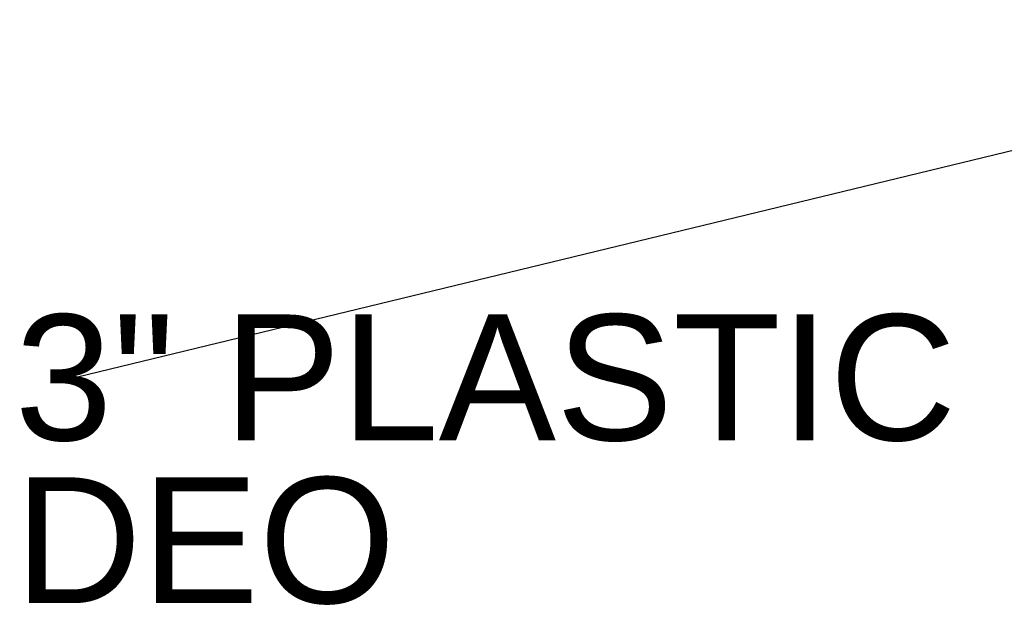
# Model space of a CAD drawing. Header units: feet. Extents: x 2474969 to 2485206, y 498780 to 500682.
# Tile 51 of 69: x 2483466 to 2483498, y 499728 to 499747. Entities that reach past the tile are written whole.
import ezdxf

# ---------------------------------------------------------------- set-up
doc = ezdxf.new("R2010")
doc.units = ezdxf.units.FT
doc.header["$MEASUREMENT"] = 0
doc.styles.get("Standard").update_dxf_attribs({"font": 'arial.ttf'})
doc.styles.add('Style-Arial', font='arial.ttf')
doc.dimstyles.get("Standard").update_dxf_attribs({"dimtxt": 0.18, "dimasz": 0.18, "dimexe": 0.18, "dimexo": 0.0625, "dimgap": 0.09, "dimtad": 0, "dimtih": 1, "dimtoh": 1, "dimdec": 4, "dimzin": 0, "dimdsep": 46, "dimtxsty": 'Standard', "dimcen": 0.09, "dimadec": 0, "dimazin": 0, "dimtfac": 1, "dimtdec": 4, "dimtofl": 0, "dimtmove": 0, "dimatfit": 3, "dimfxl": 1, "dimtolj": 1, "dimtzin": 0, "dimarcsym": 0})

# ---------------------------------------------------------------- blocks, each defined once
blk = doc.blocks.new('TerminatorOpen_0.5')
at = {"color": 0, "linetype": 'ByBlock', "lineweight": -2}
for q in [(-1, 0.25), (-1, 0), (-1, -0.25)]:
    blk.add_line((0, 0), q, dxfattribs=at)

msp = doc.modelspace()

# ---------------------------------------------------------------- texts
at = {"layer": 'Defpoints', "color": 7, "insert": (2483465.518, 499737.653, 1051.34), "char_height": 4.1671, "attachment_point": 1, "line_spacing_factor": 0.776524, "style": 'Style-Arial'}
msp.add_mtext('3" PLASTIC\\PDEO', dxfattribs=at)

# ---------------------------------------------------------------- leaders
at = {"layer": 'Defpoints'}
msp.add_leader([(2483516.436, 499747.416, 1051.34), (2483467.602, 499735.571, 1051.34)], dimstyle='Standard', override={"dimscale": 0, "dimtxt": 0.208348, "dimasz": 0.208348, "dimgap": 0.104174, "dimtad": 0, "dimtxsty": 'Style-Arial', "dimldrblk": 'TerminatorOpen_0.5'}, dxfattribs=at)

doc.saveas('drawing.dxf')
